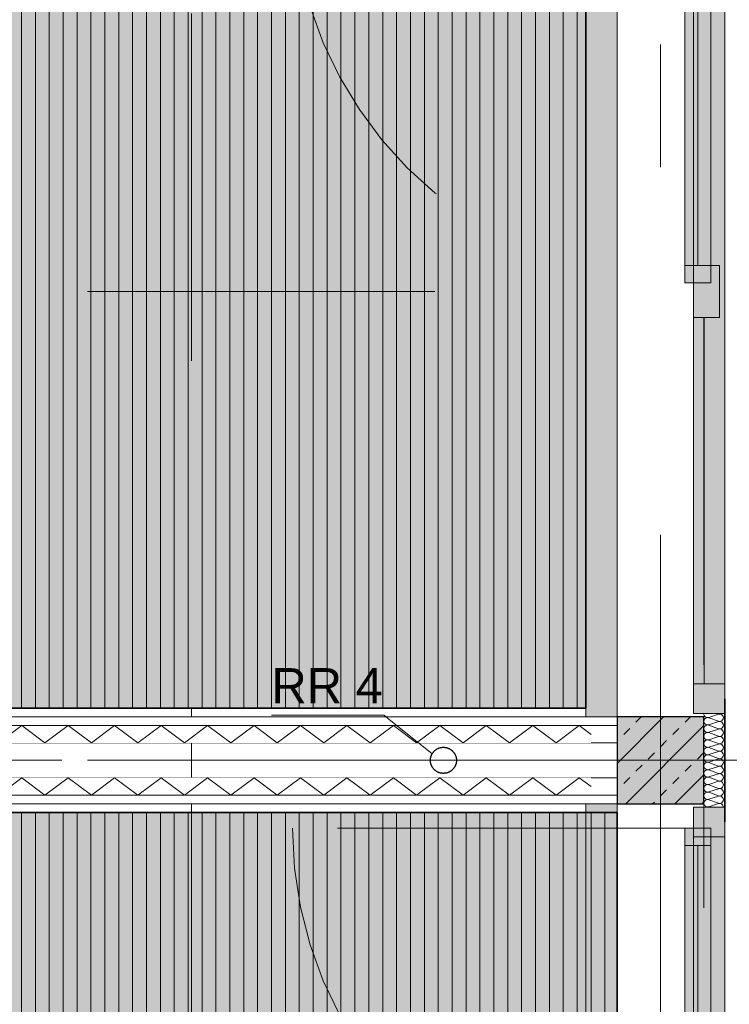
# Model space of a CAD drawing. Header units: metres. Extents: x -111 to 152, y -132 to 99.
# Tile 219 of 256: x -1.85 to 0.2, y -8.8 to -5.97. Entities that reach past the tile are written whole.
import ezdxf

# ---------------------------------------------------------------- set-up
doc = ezdxf.new("R2010")
doc.units = ezdxf.units.M
doc.header["$PDMODE"] = 1
doc.header["$PDSIZE"] = -2
for name, pattern in [('Achsen 01', [5.291531, 3.175, -1.058062, 0.352704, -0.705764]), ('gestrichelt - 01', [2, 1, -1]), ('ISO-07 Punktiert', [0.889, 0.127, -0.762]), ('Raster 01', [2, 1, -1]), ('VW-01 Strichlinie kurz', [2, 1, -1])]:
    doc.linetypes.add(name, pattern=pattern)
doc.layers.get('0').update_dxf_attribs({"lineweight": 25})
for name, color, linetype, lineweight, true_color in [('013_Beton und Stahlbetonarbeiten-000 Sichtbeton-333 Außenstütze', 5, 'Continuous', 5, 0x0000ff), ('013_Beton und Stahlbetonarbeiten-000 Sichtbeton-334 Außenwandöf', 5, 'Continuous', 5, 0x0000ff), ('014_Fassadenarbeiten-330 mineralische Dämmung', 7, 'Continuous', 9, 0x666666), ('031_Metallbauarbeiten-350 Lamellendecke DS', 7, 'Continuous', 35, 0x666666), ('032_Metallarbeiten-Fenster', 7, 'Continuous', 13, 0x444444), ('039_Trockenbauarbeiten-340 Dämmung', 7, 'Continuous', 9, 0xc0c0c0), ('045_Sanitär Betriebseinrichtung-allg.', 9, 'Continuous', 13, 0x808080), ('AV1-Achsen', 1, 'Achsen 01', 18, 0xff0000), ('AV1-Raster', 7, 'Raster 01', 9, 0xa6a6a6)]:
    doc.layers.add(name, color=color, linetype=linetype, lineweight=lineweight, true_color=true_color)
for name, color, linetype, lineweight in [('013_Beton und Stahlbetonarbeiten-000 Unterzüge', 7, 'ISO-07 Punktiert', 13), ('013_Beton und Stahlbetonarbeiten-330 Außenstützen', 7, 'Continuous', 25), ('030_Sonnenschutzarbeiten-BLENDSCHUTZ', 7, 'Continuous', 5), ('039_Trockenbauarbeiten-340 Gipskarton', 7, 'Continuous', 9), ('_1.35m (3D)', 7, 'Continuous', 9), ('_EG (2D)', 7, 'Continuous', 9), ('_EG - DS (2D)', 7, 'Continuous', 9), ('_GRU (2D)', 7, 'Continuous', 9), ('Bemaßung-Bemaßung', 7, 'Continuous', 9)]:
    doc.layers.add(name, color=color, linetype=linetype, lineweight=lineweight)
doc.layers.get('0').freeze()
doc.styles.add('Arial', font='arial.ttf')
doc.dimstyles.new('COE 50', dxfattribs={"dimtxt": 126.090495, "dimasz": 0.001414, "dimexe": 0.001, "dimexo": 0.01, "dimgap": 0.001, "dimtad": 1, "dimdec": 3, "dimtxsty": 'Arial', "dimblk": 'VW_SLASH-3', "dimblk1": 'VW_SLASH-3', "dimblk2": 'VW_SLASH-3', "dimcen": 0, "dimadec": 3, "dimazin": 0, "dimtfac": 0.8, "dimtdec": 3, "dimtix": 1, "dimtmove": 0, "dimatfit": 0, "dimldrblk": 'VW_SLASH-2', "dimfxl": 0.002, "dimfxlon": 1, "dimfrac": 2, "dimtolj": 1, "dimarcsym": 0})
pattern_1 = [(90, (0, 0), (0.04, 0), [])]

# ---------------------------------------------------------------- blocks, each defined once
blk = doc.blocks.new('Group-2')
at = {"layer": 'AV1-Raster'}
for p, q in [((-1.35, -22.95), (-1.35, 1.35)), ((1.35, -6.75), (-40.5, -6.75)), ((1.35, -8.1), (-40.5, -8.1))]:
    blk.add_line(p, q, dxfattribs=at)
blk = doc.blocks.new('1.35m (3D)')
at = {"layer": 'AV1-Raster', "color": 7}
blk.add_blockref('Group-2', (0, 0), dxfattribs=at)
blk = doc.blocks.new('VW_SLASH-3')
at = {"color": 0, "linetype": 'ByBlock', "lineweight": -2, "transparency": 16777216}
blk.add_line((0, 0), (-1, 0), dxfattribs=at)
at = {"color": 0, "linetype": 'Continuous', "lineweight": 15, "transparency": 16777216, "flags": 128}
blk.add_lwpolyline([(0.5, 0.5), (-0.5, -0.5)], dxfattribs=at)
blk = doc.blocks.new('*D33')
at = {"layer": '030_Sonnenschutzarbeiten-BLENDSCHUTZ', "color": 0, "lineweight": -2}
for p, q in [((0.425, -8.225), (0.575, -8.225)), ((0.525, -10.6043), (0.525, -8.2957)), ((0.425, -10.675), (0.575, -10.675))]:
    blk.add_line(p, q, dxfattribs=at)
at = {"layer": 'Defpoints', "color": 0}
for p in [(-0.215, -8.225), (0.525, -8.225), (-0.215, -10.675)]:
    blk.add_point(p, dxfattribs=at)
at = {"layer": '030_Sonnenschutzarbeiten-BLENDSCHUTZ', "color": 0, "lineweight": -2, "xscale": 0.070693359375, "yscale": 0.070693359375, "zscale": 0.070693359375}
for p, rotation in [((0.525, -8.225), 90), ((0.525, -10.675), 270)]:
    blk.add_blockref('VW_SLASH-3', p, dxfattribs=dict(at, rotation=rotation))
at = {"layer": '030_Sonnenschutzarbeiten-BLENDSCHUTZ', "color": 0, "lineweight": 13, "insert": (0.3992, -9.45), "char_height": 0.12609, "attachment_point": 5, "rotation": 90, "style": 'Arial'}
blk.add_mtext('\\A1;2,45', dxfattribs=at)
blk = doc.blocks.new('VW_SLASH-2')
at = {"color": 0, "linetype": 'ByBlock', "lineweight": -2, "transparency": 16777216}
blk.add_line((0, 0), (-1, 0), dxfattribs=at)
at = {"color": 0, "linetype": 'Continuous', "lineweight": 15, "transparency": 16777216, "flags": 128}
blk.add_lwpolyline([(0.5, 0.5), (-0.5, -0.5)], dxfattribs=at)
blk = doc.blocks.new('*D37')
at = {"layer": '030_Sonnenschutzarbeiten-BLENDSCHUTZ', "color": 0, "lineweight": -2}
for p, q in [((0.425, -5.525), (0.575, -5.525)), ((0.525, -7.9043), (0.525, -5.5957)), ((0.425, -7.975), (0.575, -7.975))]:
    blk.add_line(p, q, dxfattribs=at)
at = {"layer": 'Defpoints', "color": 0}
for p in [(-0.215, -5.525), (0.525, -5.525), (-0.215, -7.975)]:
    blk.add_point(p, dxfattribs=at)
at = {"layer": '030_Sonnenschutzarbeiten-BLENDSCHUTZ', "color": 0, "lineweight": -2, "xscale": 0.070693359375, "yscale": 0.070693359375, "zscale": 0.070693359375}
for p, rotation in [((0.525, -5.525), 90), ((0.525, -7.975), 270)]:
    blk.add_blockref('VW_SLASH-3', p, dxfattribs=dict(at, rotation=rotation))
at = {"layer": '030_Sonnenschutzarbeiten-BLENDSCHUTZ', "color": 0, "lineweight": 13, "insert": (0.3992, -6.75), "char_height": 0.12609, "attachment_point": 5, "rotation": 90, "style": 'Arial'}
blk.add_mtext('\\A1;2,45', dxfattribs=at)
blk = doc.blocks.new('Group-13')
at = {"color": 255, "linetype": 'Continuous', "lineweight": 5}
blk.add_wipeout([(-2.575, -8.15), (-0.2, -8.15), (-0.2, -8.2), (-2.575, -8.2)], dxfattribs=at).dxf.layer = '039_Trockenbauarbeiten-340 Dämmung'
blk = doc.blocks.new('Group-14')
at = {"layer": '039_Trockenbauarbeiten-340 Dämmung', "transparency": 33554687, "flags": 128}
blk.add_lwpolyline([(-2.575, -8.2), (-2.5081, -8.15), (-2.4412, -8.2), (-2.3743, -8.15), (-2.3074, -8.2), (-2.2406, -8.15), (-2.1737, -8.2), (-2.1068, -8.15), (-2.0399, -8.2), (-1.973, -8.15), (-1.9061, -8.2), (-1.8392, -8.15), (-1.7723, -8.2), (-1.7055, -8.15), (-1.6386, -8.2), (-1.5717, -8.15), (-1.5048, -8.2), (-1.4379, -8.15), (-1.371, -8.2), (-1.3041, -8.15), (-1.2372, -8.2), (-1.1703, -8.15), (-1.1035, -8.2), (-1.0366, -8.15), (-0.9697, -8.2), (-0.9028, -8.15), (-0.8359, -8.2), (-0.769, -8.15), (-0.7021, -8.2), (-0.6352, -8.15), (-0.5684, -8.2), (-0.5015, -8.15), (-0.4346, -8.2), (-0.3677, -8.15), (-0.3008, -8.2), (-0.2339, -8.15), (-0.2, -8.1754)], dxfattribs=at)
blk = doc.blocks.new('Group-15')
at = {"layer": '039_Trockenbauarbeiten-340 Dämmung'}
blk.add_blockref('Group-13', (0, 0), dxfattribs=at)
at = {"layer": '039_Trockenbauarbeiten-340 Dämmung', "transparency": 33554687}
blk.add_blockref('Group-14', (0, 0), dxfattribs=at)
blk = doc.blocks.new('Group-19')
at = {"color": 255, "linetype": 'Continuous', "lineweight": 5}
blk.add_wipeout([(-2.575, -8), (-0.2, -8), (-0.2, -8.05), (-2.575, -8.05)], dxfattribs=at).dxf.layer = '039_Trockenbauarbeiten-340 Dämmung'
blk = doc.blocks.new('Group-20')
at = {"layer": '039_Trockenbauarbeiten-340 Dämmung', "transparency": 33554687, "flags": 128}
blk.add_lwpolyline([(-2.575, -8.05), (-2.5081, -8), (-2.4412, -8.05), (-2.3743, -8), (-2.3074, -8.05), (-2.2406, -8), (-2.1737, -8.05), (-2.1068, -8), (-2.0399, -8.05), (-1.973, -8), (-1.9061, -8.05), (-1.8392, -8), (-1.7723, -8.05), (-1.7055, -8), (-1.6386, -8.05), (-1.5717, -8), (-1.5048, -8.05), (-1.4379, -8), (-1.371, -8.05), (-1.3041, -8), (-1.2372, -8.05), (-1.1703, -8), (-1.1035, -8.05), (-1.0366, -8), (-0.9697, -8.05), (-0.9028, -8), (-0.8359, -8.05), (-0.769, -8), (-0.7021, -8.05), (-0.6352, -8), (-0.5684, -8.05), (-0.5015, -8), (-0.4346, -8.05), (-0.3677, -8), (-0.3008, -8.05), (-0.2339, -8), (-0.2, -8.0254)], dxfattribs=at)
blk = doc.blocks.new('Group-21')
at = {"layer": '039_Trockenbauarbeiten-340 Dämmung'}
blk.add_blockref('Group-19', (0, 0), dxfattribs=at)
at = {"layer": '039_Trockenbauarbeiten-340 Dämmung', "transparency": 33554687}
blk.add_blockref('Group-20', (0, 0), dxfattribs=at)
blk = doc.blocks.new('*D401')
at = {"layer": 'Bemaßung-Bemaßung', "color": 0, "lineweight": -2}
for p, q in [((3.075, -5.4), (3.225, -5.4)), ((3.175, -8.0293), (3.175, -5.4707)), ((3.075, -8.1), (3.225, -8.1))]:
    blk.add_line(p, q, dxfattribs=at)
at = {"layer": 'Defpoints', "color": 0}
for p in [(0, -5.4), (3.175, -5.4), (0, -8.1)]:
    blk.add_point(p, dxfattribs=at)
at = {"layer": 'Bemaßung-Bemaßung', "color": 0, "lineweight": -2, "xscale": 0.070693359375, "yscale": 0.070693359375, "zscale": 0.070693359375}
for p, rotation in [((3.175, -5.4), 90), ((3.175, -8.1), 270)]:
    blk.add_blockref('VW_SLASH-3', p, dxfattribs=dict(at, rotation=rotation))
at = {"layer": 'Bemaßung-Bemaßung', "color": 0, "insert": (3.0492, -6.75), "char_height": 0.12609, "attachment_point": 5, "rotation": 90, "style": 'Arial'}
blk.add_mtext('\\A1;2,70', dxfattribs=at)
blk = doc.blocks.new('*D402')
at = {"layer": 'Bemaßung-Bemaßung', "color": 0, "lineweight": -2}
for p, q in [((3.075, -8.1), (3.225, -8.1)), ((3.175, -13.4293), (3.175, -8.1707)), ((3.075, -13.5), (3.225, -13.5))]:
    blk.add_line(p, q, dxfattribs=at)
at = {"layer": 'Defpoints', "color": 0}
for p in [(0, -8.1), (3.175, -8.1), (0, -13.5)]:
    blk.add_point(p, dxfattribs=at)
at = {"layer": 'Bemaßung-Bemaßung', "color": 0, "lineweight": -2, "xscale": 0.070693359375, "yscale": 0.070693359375, "zscale": 0.070693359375}
for p, rotation in [((3.175, -8.1), 90), ((3.175, -13.5), 270)]:
    blk.add_blockref('VW_SLASH-3', p, dxfattribs=dict(at, rotation=rotation))
at = {"layer": 'Bemaßung-Bemaßung', "color": 0, "insert": (3.0492, -10.8), "char_height": 0.12609, "attachment_point": 5, "rotation": 90, "style": 'Arial'}
blk.add_mtext('\\A1;5,40', dxfattribs=at)
blk = doc.blocks.new('*D429')
at = {"layer": 'Bemaßung-Bemaßung', "color": 0, "lineweight": -2}
for p, q in [((1.075, -0.125), (1.225, -0.125)), ((1.175, -7.8793), (1.175, -0.1957)), ((1.075, -7.95), (1.225, -7.95))]:
    blk.add_line(p, q, dxfattribs=at)
at = {"layer": 'Defpoints', "color": 0}
for p in [(-2.575, -0.125), (1.175, -0.125), (-1.475, -7.95)]:
    blk.add_point(p, dxfattribs=at)
at = {"layer": 'Bemaßung-Bemaßung', "color": 0, "lineweight": -2, "xscale": 0.070693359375, "yscale": 0.070693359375, "zscale": 0.070693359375}
for p, rotation in [((1.175, -0.125), 90.00000000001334), ((1.175, -7.95), 270.0000000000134)]:
    blk.add_blockref('VW_SLASH-3', p, dxfattribs=dict(at, rotation=rotation))
at = {"layer": 'Bemaßung-Bemaßung', "color": 0, "insert": (1.0283, -4.0375), "char_height": 0.12609, "attachment_point": 5, "rotation": 90, "style": 'Arial'}
blk.add_mtext('\\A1;7,82\\S5^ ;', dxfattribs=at)
blk = doc.blocks.new('*D430')
at = {"layer": 'Bemaßung-Bemaßung', "color": 0, "lineweight": -2}
for p, q in [((1.075, -7.95), (1.225, -7.95)), ((1.175, -8.1793), (1.175, -8.0207)), ((1.075, -8.25), (1.225, -8.25))]:
    blk.add_line(p, q, dxfattribs=at)
at = {"layer": 'Defpoints', "color": 0}
for p in [(-1.475, -7.95), (1.175, -7.95), (-1.77, -8.25)]:
    blk.add_point(p, dxfattribs=at)
at = {"layer": 'Bemaßung-Bemaßung', "color": 0, "lineweight": -2, "xscale": 0.070693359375, "yscale": 0.070693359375, "zscale": 0.070693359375}
for p, rotation in [((1.175, -7.95), 90.00000000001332), ((1.175, -8.25), 270.0000000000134)]:
    blk.add_blockref('VW_SLASH-3', p, dxfattribs=dict(at, rotation=rotation))
at = {"layer": 'Bemaßung-Bemaßung', "color": 0, "insert": (1.0606, -8.1), "char_height": 0.12609, "attachment_point": 5, "rotation": 90, "style": 'Arial'}
blk.add_mtext('\\A1;30', dxfattribs=at)
blk = doc.blocks.new('*D431')
at = {"layer": 'Bemaßung-Bemaßung', "color": 0, "lineweight": -2}
for p, q in [((1.075, -8.25), (1.225, -8.25)), ((1.175, -21.4043), (1.175, -8.3207)), ((1.075, -21.475), (1.225, -21.475))]:
    blk.add_line(p, q, dxfattribs=at)
at = {"layer": 'Defpoints', "color": 0}
for p in [(-1.77, -8.25), (1.175, -8.25), (-2.7, -21.475)]:
    blk.add_point(p, dxfattribs=at)
at = {"layer": 'Bemaßung-Bemaßung', "color": 0, "lineweight": -2, "xscale": 0.070693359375, "yscale": 0.070693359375, "zscale": 0.070693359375}
for p, rotation in [((1.175, -8.25), 89.99999999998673), ((1.175, -21.475), 269.9999999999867)]:
    blk.add_blockref('VW_SLASH-3', p, dxfattribs=dict(at, rotation=rotation))
at = {"layer": 'Bemaßung-Bemaßung', "color": 0, "insert": (1.0283, -14.8625), "char_height": 0.12609, "attachment_point": 5, "rotation": 90, "style": 'Arial'}
blk.add_mtext('\\A1;13,22\\S5^ ;', dxfattribs=at)
blk = doc.blocks.new('*D602')
at = {"layer": 'Bemaßung-Bemaßung', "color": 0, "lineweight": -2}
for p, q in [((1.575, -8.225), (1.725, -8.225)), ((1.675, -8.2957), (1.675, -10.6043)), ((1.575, -10.675), (1.725, -10.675))]:
    blk.add_line(p, q, dxfattribs=at)
at = {"layer": 'Defpoints', "color": 0}
for p in [(-0.125, -8.225), (-0.125, -10.675), (1.675, -10.675)]:
    blk.add_point(p, dxfattribs=at)
at = {"layer": 'Bemaßung-Bemaßung', "color": 0, "lineweight": -2, "xscale": 0.070693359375, "yscale": 0.070693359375, "zscale": 0.070693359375}
for p, rotation in [((1.675, -8.225), 90.00000000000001), ((1.675, -10.675), 270)]:
    blk.add_blockref('VW_SLASH-3', p, dxfattribs=dict(at, rotation=rotation))
at = {"layer": 'Bemaßung-Bemaßung', "color": 0, "insert": (1.5492, -9.45), "char_height": 0.12609, "attachment_point": 5, "rotation": 90, "style": 'Arial'}
blk.add_mtext('\\A1;2,45', dxfattribs=at)
blk = doc.blocks.new('*D603')
at = {"layer": 'Bemaßung-Bemaßung', "color": 0, "lineweight": -2}
for p, q in [((1.675, -7.9043), (1.675, -7.8336)), ((1.575, -7.975), (1.725, -7.975)), ((1.675, -7.975), (1.675, -8.225)), ((1.575, -8.225), (1.725, -8.225)), ((1.675, -8.2957), (1.675, -8.3664))]:
    blk.add_line(p, q, dxfattribs=at)
at = {"layer": 'Defpoints', "color": 0}
for p in [(-0.125, -7.975), (-0.125, -8.225), (1.675, -8.225)]:
    blk.add_point(p, dxfattribs=at)
at = {"layer": 'Bemaßung-Bemaßung', "color": 0, "lineweight": -2, "xscale": 0.070693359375, "yscale": 0.070693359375, "zscale": 0.070693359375}
for p, rotation in [((1.675, -7.975), 270), ((1.675, -8.225), 90)]:
    blk.add_blockref('VW_SLASH-3', p, dxfattribs=dict(at, rotation=rotation))
at = {"layer": 'Bemaßung-Bemaßung', "color": 0, "insert": (1.5606, -8.1), "char_height": 0.12609, "attachment_point": 5, "rotation": 90, "style": 'Arial'}
blk.add_mtext('\\A1;25', dxfattribs=at)
blk = doc.blocks.new('*D604')
at = {"layer": 'Bemaßung-Bemaßung', "color": 0, "lineweight": -2}
for p, q in [((1.575, -5.525), (1.725, -5.525)), ((1.675, -5.5957), (1.675, -7.9043)), ((1.575, -7.975), (1.725, -7.975))]:
    blk.add_line(p, q, dxfattribs=at)
at = {"layer": 'Defpoints', "color": 0}
for p in [(-0.125, -5.525), (-0.125, -7.975), (1.675, -7.975)]:
    blk.add_point(p, dxfattribs=at)
at = {"layer": 'Bemaßung-Bemaßung', "color": 0, "lineweight": -2, "xscale": 0.070693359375, "yscale": 0.070693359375, "zscale": 0.070693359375}
for p, rotation in [((1.675, -5.525), 90.00000000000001), ((1.675, -7.975), 270)]:
    blk.add_blockref('VW_SLASH-3', p, dxfattribs=dict(at, rotation=rotation))
at = {"layer": 'Bemaßung-Bemaßung', "color": 0, "insert": (1.5492, -6.75), "char_height": 0.12609, "attachment_point": 5, "rotation": 90, "style": 'Arial'}
blk.add_mtext('\\A1;2,45', dxfattribs=at)
blk = doc.blocks.new('Group-422')
at = {"layer": '032_Metallarbeiten-Fenster', "linetype": 'Continuous', "lineweight": 0}
for points in [[(0.185, -8.235), (0.185, -8.32), (0.095, -8.32), (0.095, -8.235)], [(0.145, -8.295), (0.145, -8.345), (0.07, -8.345), (0.07, -8.295)], [(0.095, -8.32), (0.185, -8.32), (0.185, -10.58), (0.095, -10.58)], [(0.145, -8.345), (0.145, -9.375), (0.07, -9.375), (0.07, -8.345)], [(0.145, -9.375), (0.145, -9.425), (0.07, -9.425), (0.07, -9.375)], [(0.17, -9.375), (0.17, -9.525), (0.095, -9.525), (0.095, -9.375)], [(0.185, -10.665), (0.185, -10.58), (0.095, -10.58), (0.095, -10.665)]]:
    blk.add_hatch(color=7, dxfattribs=at).paths.add_polyline_path(points)
at = {"layer": '032_Metallarbeiten-Fenster', "color": 7, "linetype": 'gestrichelt - 01', "lineweight": 18, "transparency": 33554687}
blk.add_line((0.07, -8.295), (-1.06, -8.295), dxfattribs=at)
at = {"layer": '032_Metallarbeiten-Fenster', "color": 7, "lineweight": 18}
for p, q in [((0.1075, -8.345), (0.1075, -9.375)), ((0.1262, -10.58), (0.1262, -9.525))]:
    blk.add_line(p, q, dxfattribs=at)
at = {"layer": '032_Metallarbeiten-Fenster', "color": 7, "lineweight": 18, "flags": 128}
for points in [[(0.185, -8.235), (0.185, -8.32), (0.095, -8.32), (0.095, -8.235)], [(0.145, -8.295), (0.145, -8.345), (0.07, -8.345), (0.07, -8.295)], [(0.095, -8.32), (0.185, -8.32), (0.185, -10.58), (0.095, -10.58)], [(0.145, -8.345), (0.145, -9.375), (0.07, -9.375), (0.07, -8.345)], [(0.145, -9.375), (0.145, -9.425), (0.07, -9.425), (0.07, -9.375)], [(0.17, -9.375), (0.17, -9.525), (0.095, -9.525), (0.095, -9.375)], [(0.185, -10.665), (0.185, -10.58), (0.095, -10.58), (0.095, -10.665)]]:
    blk.add_lwpolyline(points, close=True, dxfattribs=at)
at = {"layer": '032_Metallarbeiten-Fenster', "color": 7, "linetype": 'gestrichelt - 01', "lineweight": 18, "transparency": 33554687}
blk.add_arc((0.07, -8.295), 1.13, 180.0004, 270, dxfattribs=at)
blk = doc.blocks.new('Group-424')
at = {"layer": '014_Fassadenarbeiten-330 mineralische Dämmung', "transparency": 33554687, "flags": 128}
for points in [[(15.3239, -23.284, 0.513088), (15.3342, -23.27), (15.3252, -23.242, -1.372995), (15.3456, -23.242), (15.3353, -23.27, 1.372583), (15.3557, -23.27), (15.3467, -23.242, -1.372995), (15.3671, -23.242), (15.3567, -23.27, 1.372583), (15.3771, -23.27)], [(15.3353, -23.27, 1.372583), (15.3557, -23.27), (15.3467, -23.242, -1.372995), (15.3671, -23.242), (15.3567, -23.27, 1.372583), (15.3771, -23.27), (15.3681, -23.242, -1.372995), (15.3885, -23.242), (15.3782, -23.27, 1.372583), (15.3986, -23.27), (15.3896, -23.242, -1.372995), (15.41, -23.242), (15.3996, -23.27, 1.372583), (15.42, -23.27), (15.411, -23.242, -1.372995), (15.4314, -23.242), (15.4211, -23.27, 1.372583), (15.4415, -23.27), (15.4325, -23.242, -1.372995), (15.4529, -23.242), (15.4425, -23.27, 1.372583), (15.4629, -23.27), (15.4539, -23.242, -1.372995), (15.4743, -23.242), (15.464, -23.27, 1.372583), (15.4844, -23.27), (15.4754, -23.242, -1.372995), (15.4958, -23.242), (15.4854, -23.27, 1.372583), (15.5058, -23.27), (15.4968, -23.242, -1.372995), (15.5172, -23.242), (15.5069, -23.27, 1.372583), (15.5273, -23.27), (15.5183, -23.242, -1.372995), (15.5387, -23.242), (15.5283, -23.27, 1.372583), (15.5487, -23.27), (15.5397, -23.242, -1.372995), (15.5601, -23.242), (15.5498, -23.27, 1.372583), (15.5702, -23.27), (15.5612, -23.242, -1.372995), (15.5816, -23.242)], [(15.5283, -23.27, 0.324435), (15.5322, -23.282, 0.324435), (15.5448, -23.282, 0.324435), (15.5487, -23.27), (15.5397, -23.242, -0.324488), (15.5436, -23.23, -0.324488), (15.5562, -23.23, -0.324488), (15.5601, -23.242), (15.5498, -23.27, 0.324435), (15.5537, -23.282, 0.324435), (15.5663, -23.282, 0.324435), (15.5702, -23.27), (15.5612, -23.242, -0.324488), (15.5651, -23.23, -0.324488), (15.5777, -23.23, -0.324488), (15.5816, -23.242), (15.5712, -23.27, 0.324435), (15.5751, -23.282, 0.324435), (15.5877, -23.282, 0.324435), (15.5916, -23.27), (15.5826, -23.242, -0.540253), (15.5939, -23.228)], [(15.5939, -23.2791, -0.225321), (15.5927, -23.27), (15.5939, -23.2667)]]:
    blk.add_lwpolyline(points, format="xyb", dxfattribs=at)
blk = doc.blocks.new('Group-428')
at = {"layer": '014_Fassadenarbeiten-330 mineralische Dämmung', "transparency": 33554687}
blk.add_blockref('Group-424', (0, 0), dxfattribs=at)
blk = doc.blocks.new('Parametric Object-55')
at = {"layer": '014_Fassadenarbeiten-330 mineralische Dämmung', "color": 7, "transparency": 33554687}
blk.add_blockref('Group-428', (0, 0), dxfattribs=at)
at = {"layer": '014_Fassadenarbeiten-330 mineralische Dämmung', "color": 0, "flags": 1}
for tag in ['IFC_UUID', 'instanceID', 'prm0_name', 'prm0_type', 'prm0_value', 'prm1_name', 'prm1_type', 'prm1_value', 'prm2_name', 'prm2_type', 'prm2_value', 'prm3_name', 'prm3_type', 'prm3_value', 'prm4_name', 'prm4_type', 'prm4_value', 'prm5_name', 'prm5_type', 'prm5_value', 'prm6_name', 'prm6_type', 'prm6_value']:
    blk.add_attdef(tag, (0.1225, -8.235), '', height=0.00018, dxfattribs=at)
blk = doc.blocks.new('Group-429')
at = {"layer": '032_Metallarbeiten-Fenster', "linetype": 'Continuous', "lineweight": 0}
for points in [[(0.185, -5.535), (0.185, -5.62), (0.095, -5.62), (0.095, -5.535)], [(0.145, -5.595), (0.145, -5.645), (0.07, -5.645), (0.07, -5.595)], [(0.095, -5.62), (0.185, -5.62), (0.185, -7.88), (0.095, -7.88)], [(0.145, -5.645), (0.145, -6.675), (0.07, -6.675), (0.07, -5.645)], [(0.145, -6.675), (0.145, -6.725), (0.07, -6.725), (0.07, -6.675)], [(0.17, -6.675), (0.17, -6.825), (0.095, -6.825), (0.095, -6.675)], [(0.185, -7.965), (0.185, -7.88), (0.095, -7.88), (0.095, -7.965)]]:
    blk.add_hatch(color=7, dxfattribs=at).paths.add_polyline_path(points)
at = {"layer": '032_Metallarbeiten-Fenster', "color": 7, "linetype": 'gestrichelt - 01', "lineweight": 18, "transparency": 33554687}
blk.add_line((0.07, -5.595), (-1.06, -5.595), dxfattribs=at)
at = {"layer": '032_Metallarbeiten-Fenster', "color": 7, "lineweight": 18}
for p, q in [((0.1075, -5.645), (0.1075, -6.675)), ((0.1262, -7.88), (0.1262, -6.825))]:
    blk.add_line(p, q, dxfattribs=at)
at = {"layer": '032_Metallarbeiten-Fenster', "color": 7, "lineweight": 18, "flags": 128}
for points in [[(0.185, -5.535), (0.185, -5.62), (0.095, -5.62), (0.095, -5.535)], [(0.145, -5.595), (0.145, -5.645), (0.07, -5.645), (0.07, -5.595)], [(0.095, -5.62), (0.185, -5.62), (0.185, -7.88), (0.095, -7.88)], [(0.145, -5.645), (0.145, -6.675), (0.07, -6.675), (0.07, -5.645)], [(0.145, -6.675), (0.145, -6.725), (0.07, -6.725), (0.07, -6.675)], [(0.17, -6.675), (0.17, -6.825), (0.095, -6.825), (0.095, -6.675)], [(0.185, -7.965), (0.185, -7.88), (0.095, -7.88), (0.095, -7.965)]]:
    blk.add_lwpolyline(points, close=True, dxfattribs=at)
at = {"layer": '032_Metallarbeiten-Fenster', "color": 7, "linetype": 'gestrichelt - 01', "lineweight": 18, "transparency": 33554687}
blk.add_arc((0.07, -5.595), 1.13, 180.0004, 270, dxfattribs=at)
blk = doc.blocks.new('Group-597')
at = {"layer": '045_Sanitär Betriebseinrichtung-allg.', "color": 165, "lineweight": 25, "transparency": 33554687}
blk.add_open_spline([(-0.6063, -8.0675), (-0.615, -8.0625), (-0.6351, -8.0625), (-0.6525, -8.0726), (-0.6625, -8.09), (-0.6625, -8.1101), (-0.6525, -8.1275), (-0.6351, -8.1375), (-0.615, -8.1375), (-0.5976, -8.1275), (-0.5875, -8.1101), (-0.5875, -8.09), (-0.5976, -8.0726), (-0.6063, -8.0675)], degree=2, dxfattribs=at)
blk = doc.blocks.new('Group-598')
at = {"layer": '045_Sanitär Betriebseinrichtung-allg.', "color": 165, "lineweight": 13, "transparency": 33554687, "flags": 128}
blk.add_lwpolyline([(-0.6575, -8.0813), (-0.7961, -7.9704), (-1.1204, -7.9704)], dxfattribs=at)
at = {"layer": '045_Sanitär Betriebseinrichtung-allg.'}
blk.add_blockref('Group-597', (0, 0), dxfattribs=at)
at = {"layer": '045_Sanitär Betriebseinrichtung-allg.', "color": 165, "transparency": 33554687, "insert": (-1.1204, -7.8346), "char_height": 0.10087, "attachment_point": 1, "line_spacing_factor": 0.967016, "style": 'Arial'}
blk.add_mtext('RR 4', dxfattribs=at)
blk = doc.blocks.new('Group-709')
at = {"layer": 'AV1-Achsen'}
blk.add_line((0, -26.5), (0, 4.9), dxfattribs=at)
blk = doc.blocks.new('Group-722')
at = {"layer": 'AV1-Achsen'}
blk.add_line((-43.35, -8.1), (4.2, -8.1), dxfattribs=at)
blk = doc.blocks.new('GRU (2D)')
at = {"layer": 'AV1-Achsen', "color": 7}
for name in ['Group-709', 'Group-722']:
    blk.add_blockref(name, (0, 0), dxfattribs=at)
blk = doc.blocks.new('EG - DS (2D)')
at = {"layer": '030_Sonnenschutzarbeiten-BLENDSCHUTZ', "linetype": 'Continuous', "lineweight": 0, "transparency": 33554610}
for points in [[(-0.125, -7.975), (-0.215, -7.975), (-0.215, -5.525), (-0.125, -5.525)], [(-0.125, -8.225), (-0.215, -8.225), (-0.215, -10.675), (-0.125, -10.675)]]:
    blk.add_hatch(color=161, dxfattribs=at).paths.add_polyline_path(points)
at = {"layer": '031_Metallbauarbeiten-350 Lamellendecke DS', "linetype": 'Continuous', "lineweight": 0, "transparency": 33554508}
for points in [[(-5.275, -0.215), (-0.215, -0.215), (-0.215, -7.95), (-5.275, -7.95)], [(-5.275, -13.6133), (-5.275, -21.385), (-0.125, -21.385), (-0.125, -8.25), (-5.275, -8.25), (-5.275, -13.3153), (-5.25, -13.3153), (-5.25, -13.6133)]]:
    blk.add_hatch(color=254, dxfattribs=at).paths.add_polyline_path(points)
at = {"layer": '031_Metallbauarbeiten-350 Lamellendecke DS', "linetype": 'Continuous', "lineweight": 9, "transparency": 33554508}
h = blk.add_hatch(dxfattribs=at)
h.set_pattern_fill('Lamellendecke', color=252, style=0, pattern_type=2)
h.set_pattern_definition(pattern_1)
h.paths.add_polyline_path([(-5.275, -0.215), (-0.215, -0.215), (-0.215, -7.95), (-5.275, -7.95)])
h = blk.add_hatch(dxfattribs=at)
h.set_pattern_fill('Lamellendecke', color=252, style=0, pattern_type=2)
h.set_pattern_definition(pattern_1)
h.paths.add_polyline_path([(-5.275, -13.6133), (-5.275, -21.385), (-0.125, -21.385), (-0.125, -8.25), (-5.275, -8.25), (-5.275, -13.3153), (-5.25, -13.3153), (-5.25, -13.6133)])
at = {"layer": '030_Sonnenschutzarbeiten-BLENDSCHUTZ', "color": 251, "lineweight": 13, "flags": 128}
for points in [[(-0.125, -7.975), (-0.215, -7.975), (-0.215, -5.525), (-0.125, -5.525)], [(-0.125, -8.225), (-0.215, -8.225), (-0.215, -10.675), (-0.125, -10.675)]]:
    blk.add_lwpolyline(points, close=True, dxfattribs=at)
at = {"layer": '031_Metallbauarbeiten-350 Lamellendecke DS', "flags": 128}
for points in [[(-5.275, -0.215), (-0.215, -0.215), (-0.215, -7.95), (-5.275, -7.95)], [(-5.275, -13.6133), (-5.275, -21.385), (-0.125, -21.385), (-0.125, -8.25), (-5.275, -8.25), (-5.275, -13.3153), (-5.25, -13.3153), (-5.25, -13.6133)]]:
    blk.add_lwpolyline(points, close=True, dxfattribs=at)
at = {"layer": '030_Sonnenschutzarbeiten-BLENDSCHUTZ', "color": 7, "lineweight": 13}
for p1, p2, picture, middle in [((-0.215, -7.975), (-0.215, -5.525), '*D37', (0.3992, -6.75)), ((-0.215, -10.675), (-0.215, -8.225), '*D33', (0.3992, -9.45))]:
    dim = blk.add_aligned_dim(p1=p1, p2=p2, distance=-0.74, text='2,45', dimstyle='COE 50', override={"dimtxt": 0.12609, "dimasz": 0.070693, "dimexe": 0.05, "dimgap": 0.05, "dimpost": '<>', "dimtxsty": 'Arial', "dimtmove": 2, "dimfxl": 0.1}, dxfattribs=at)
    dim.commit()
    dim.dimension.update_dxf_attribs({"geometry": picture, "text_midpoint": middle})
blk = doc.blocks.new('EG (2D)')
at = {"layer": '032_Metallarbeiten-Fenster', "linetype": 'Continuous', "lineweight": 0, "transparency": 33554687}
blk.add_hatch(color=181, dxfattribs=at).paths.add_polyline_path([(0.1843, -8.2769), (0.1843, -7.9231), (0.1863, -7.9231), (0.1863, -8.2769)])
at = {"layer": '013_Beton und Stahlbetonarbeiten-000 Unterzüge', "linetype": 'VW-01 Strichlinie kurz', "flags": 128}
blk.add_lwpolyline([(-0.125, -10.675), (-0.125, -8.225), (0.125, -8.225), (0.125, -10.675)], close=True, dxfattribs=at)
at = {"layer": '032_Metallarbeiten-Fenster', "color": 7, "linetype": 'Continuous', "lineweight": 9, "transparency": 33554687, "flags": 128}
blk.add_lwpolyline([(0.1843, -8.2769), (0.1843, -7.9231), (0.1863, -7.9231), (0.1863, -8.2769)], close=True, dxfattribs=at)
at = {"layer": '014_Fassadenarbeiten-330 mineralische Dämmung', "rotation": 90}
blk.add_blockref('Parametric Object-55', (-23.103, -23.5589), dxfattribs=at)
at = {"layer": 'Bemaßung-Bemaßung', "color": 1}
for p1, p2, text, picture, middle in [((0, -8.1), (0, -5.4), '2,70', '*D401', (3.0492, -6.75)), ((0, -13.5), (0, -8.1), '5,40', '*D402', (3.0492, -10.8))]:
    dim = blk.add_aligned_dim(p1=p1, p2=p2, distance=-3.175, text=text, dimstyle='COE 50', override={"dimtxt": 0.12609, "dimasz": 0.070693, "dimexe": 0.05, "dimgap": 0.05, "dimpost": '<>', "dimtxsty": 'Arial', "dimtmove": 2, "dimfxl": 0.1}, dxfattribs=at)
    dim.commit()
    dim.dimension.update_dxf_attribs({"geometry": picture, "text_midpoint": middle})
at = {"color": 255}
for points in [[(-5.25, -7.975), (-0.125, -7.975), (-0.125, -8.05), (-5.25, -8.05)], [(-5.25, -8.15), (-0.125, -8.15), (-0.125, -8.2), (-5.25, -8.2)]]:
    blk.add_wipeout(points, dxfattribs=at).dxf.layer = '039_Trockenbauarbeiten-340 Dämmung'
at = {"layer": '013_Beton und Stahlbetonarbeiten-000 Unterzüge', "linetype": 'VW-01 Strichlinie kurz', "flags": 128}
blk.add_lwpolyline([(-0.125, -7.975), (-0.125, -5.525), (0.125, -5.525), (0.125, -7.975)], close=True, dxfattribs=at)
at = {"layer": '039_Trockenbauarbeiten-340 Dämmung', "flags": 128}
for points in [[(-5.25, -7.975), (-0.125, -7.975), (-0.125, -8.05), (-5.25, -8.05)], [(-5.25, -8.15), (-0.125, -8.15), (-0.125, -8.2), (-5.25, -8.2)]]:
    blk.add_lwpolyline(points, close=True, dxfattribs=at)
at = {"layer": '039_Trockenbauarbeiten-340 Dämmung', "color": 7, "transparency": 33554687}
for name in ['Group-21', 'Group-15']:
    blk.add_blockref(name, (0, 0), dxfattribs=at)
at = {"color": 255}
for points in [[(-5.25, -7.975), (-0.125, -7.975), (-0.125, -8), (-5.25, -8)], [(-5.25, -8.2), (-0.125, -8.2), (-0.125, -8.225), (-5.25, -8.225)]]:
    blk.add_wipeout(points, dxfattribs=at).dxf.layer = '039_Trockenbauarbeiten-340 Gipskarton'
at = {"layer": '013_Beton und Stahlbetonarbeiten-330 Außenstützen', "linetype": 'Continuous', "lineweight": 0, "true_color": 0xc0c0c0}
blk.add_hatch(color=9, dxfattribs=at).paths.add_polyline_path([(0.125, -7.975), (-0.125, -7.975), (-0.125, -8.225), (0.125, -8.225)])
at = {"layer": '013_Beton und Stahlbetonarbeiten-330 Außenstützen', "linetype": 'Continuous', "lineweight": 13}
h = blk.add_hatch(dxfattribs=at)
h.set_pattern_fill('Stahlbeton', color=251, style=0, pattern_type=2)
h.set_pattern_definition([(45, (0, 0), (0.0707107, -0.0707107), [0.025, -0.025])])
h.paths.add_polyline_path([(0.125, -7.975), (-0.125, -7.975), (-0.125, -8.225), (0.125, -8.225)])
h = blk.add_hatch(dxfattribs=at)
h.set_pattern_fill('Stahlbeton-1', color=251, style=0, pattern_type=2)
h.set_pattern_definition([(-135, (0.03106, -0.03313), (0.0707107, -0.0707107), [])])
h.paths.add_polyline_path([(0.125, -7.975), (-0.125, -7.975), (-0.125, -8.225), (0.125, -8.225)])
at = {"layer": '013_Beton und Stahlbetonarbeiten-000 Sichtbeton-333 Außenstütze', "color": 30}
blk.add_solid([(-0.125, -8.225), (-0.125, -7.975), (-0.075, -8.175), (-0.075, -8.025)], dxfattribs=at)
at = {"layer": '013_Beton und Stahlbetonarbeiten-000 Sichtbeton-334 Außenwandöf', "color": 30}
for points in [[(0.125, -8.025), (-0.075, -8.025), (0.125, -7.975), (-0.125, -7.975)], [(0.125, -8.225), (-0.125, -8.225), (0.125, -8.175), (-0.075, -8.175)]]:
    blk.add_solid(points, dxfattribs=at)
at = {"layer": '013_Beton und Stahlbetonarbeiten-330 Außenstützen', "flags": 128}
blk.add_lwpolyline([(0.125, -7.975), (-0.125, -7.975), (-0.125, -8.225), (0.125, -8.225)], close=True, dxfattribs=at)
at = {"layer": '039_Trockenbauarbeiten-340 Gipskarton', "flags": 128}
for points in [[(-5.25, -7.975), (-0.125, -7.975), (-0.125, -8), (-5.25, -8)], [(-5.25, -8.2), (-0.125, -8.2), (-0.125, -8.225), (-5.25, -8.225)]]:
    blk.add_lwpolyline(points, close=True, dxfattribs=at)
at = {"layer": '032_Metallarbeiten-Fenster', "color": 7}
for name in ['Group-429', 'Group-422']:
    blk.add_blockref(name, (0, 0), dxfattribs=at)
at = {"layer": '045_Sanitär Betriebseinrichtung-allg.'}
blk.add_blockref('Group-598', (0, 0), dxfattribs=at)
at = {"layer": 'Bemaßung-Bemaßung'}
for base, p1, p2, angle, text, picture, middle in [((1.175, -0.125), (-1.475, -7.95), (-2.575, -0.125), 270, '7,82\\S5^ ;', '*D429', (1.0283, -4.0375)), ((1.675, -7.975), (-0.125, -5.525), (-0.125, -7.975), 270, '2,45', '*D604', (1.5492, -6.75)), ((1.675, -8.225), (-0.125, -7.975), (-0.125, -8.225), 270, '25', '*D603', (1.5606, -8.1)), ((1.175, -7.95), (-1.77, -8.25), (-1.475, -7.95), 270, '30', '*D430', (1.0606, -8.1)), ((1.675, -10.675), (-0.125, -8.225), (-0.125, -10.675), 270, '2,45', '*D602', (1.5492, -9.45)), ((1.175, -8.25), (-2.7, -21.475), (-1.77, -8.25), 90, '13,22\\S5^ ;', '*D431', (1.0283, -14.8625))]:
    dim = blk.add_linear_dim(base=base, p1=p1, p2=p2, angle=angle, text=text, dimstyle='COE 50', override={"dimtxt": 0.12609, "dimasz": 0.070693, "dimexe": 0.05, "dimgap": 0.05, "dimpost": '<>', "dimtxsty": 'Arial', "dimtmove": 2, "dimfxl": 0.1}, dxfattribs=at)
    dim.commit()
    dim.dimension.update_dxf_attribs({"geometry": picture, "text_midpoint": middle})

msp = doc.modelspace()

# ---------------------------------------------------------------- block references
at = {"layer": '_1.35m (3D)'}
msp.add_blockref('1.35m (3D)', (0, 0), dxfattribs=at)

# ---------------------------------------------------------------- next in the draw order: block references
at = {"layer": '_EG - DS (2D)'}
msp.add_blockref('EG - DS (2D)', (0, 0), dxfattribs=at)

# ---------------------------------------------------------------- next in the draw order: block references
at = {"layer": '_EG (2D)'}
msp.add_blockref('EG (2D)', (0, 0), dxfattribs=at)

# ---------------------------------------------------------------- next in the draw order: block references
at = {"layer": '_GRU (2D)'}
msp.add_blockref('GRU (2D)', (0, 0), dxfattribs=at)

doc.saveas('drawing.dxf')
